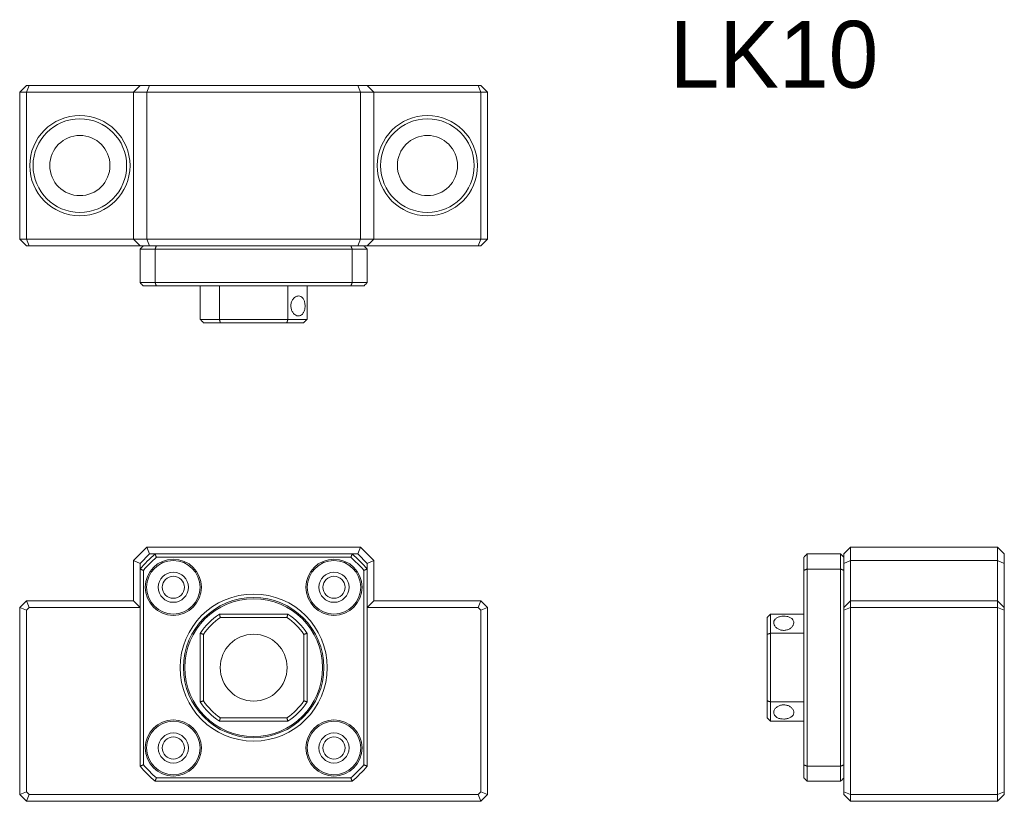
# Model space of a CAD drawing. Header units: millimetres. Extents: x 69 to 216, y 55 to 172.
import ezdxf

# ---------------------------------------------------------------- set-up
doc = ezdxf.new("R2010")
doc.units = ezdxf.units.MM

msp = doc.modelspace()

# ---------------------------------------------------------------- linework, layer by layer
at = {"color": 7, "linetype": 'Continuous', "lineweight": 15}
for p, q in [((68.91, 161.15), (69.91, 162.15)), ((69.91, 161.15), (70.32, 162.15)), ((69.91, 162.15), (70.32, 162.15)), ((70.32, 162.15), (86.91, 162.15)), ((85.91, 161.15), (86.91, 162.15)), ((86.91, 162.15), (88.32, 162.15)), ((88.32, 162.15), (87.91, 161.15)), ((88.32, 162.15), (119.49, 162.15)), ((119.49, 162.15), (120.91, 162.15)), ((119.49, 162.15), (119.91, 161.15)), ((120.91, 162.15), (121.91, 161.15)), ((120.91, 162.15), (137.49, 162.15)), ((137.49, 162.15), (137.91, 161.15)), ((137.49, 162.15), (137.91, 162.15)), ((137.91, 162.15), (138.91, 161.15)), ((69.91, 161.15), (68.91, 161.15)), ((68.91, 139.15), (68.91, 161.15)), ((85.91, 161.15), (69.91, 161.15)), ((69.91, 161.15), (69.91, 139.15)), ((87.91, 161.15), (85.91, 161.15)), ((85.91, 139.15), (85.91, 161.15)), ((119.91, 161.15), (87.91, 161.15)), ((87.91, 161.15), (87.91, 139.15)), ((121.91, 161.15), (119.91, 161.15)), ((119.91, 139.15), (119.91, 161.15)), ((121.91, 161.15), (121.91, 139.15)), ((137.91, 161.15), (121.91, 161.15)), ((138.91, 161.15), (137.91, 161.15)), ((137.91, 139.15), (137.91, 161.15)), ((138.91, 161.15), (138.91, 139.15)), ((68.91, 139.15), (69.91, 139.15)), ((68.91, 139.15), (69.91, 138.15)), ((69.91, 139.15), (85.91, 139.15)), ((70.32, 138.15), (69.91, 139.15)), ((85.91, 139.15), (87.91, 139.15)), ((86.91, 138.15), (85.91, 139.15)), ((87.91, 139.15), (119.91, 139.15)), ((88.32, 138.15), (87.91, 139.15)), ((119.49, 138.15), (119.91, 139.15)), ((119.91, 139.15), (121.91, 139.15)), ((120.91, 138.15), (121.91, 139.15)), ((121.91, 139.15), (137.91, 139.15)), ((137.91, 139.15), (137.49, 138.15)), ((137.91, 139.15), (138.91, 139.15)), ((138.91, 139.15), (137.91, 138.15)), ((70.32, 138.15), (69.91, 138.15)), ((86.91, 138.15), (70.32, 138.15)), ((88.32, 138.15), (86.91, 138.15)), ((89.17, 137.65), (86.91, 137.65)), ((86.91, 132.65), (86.91, 137.65)), ((119.49, 138.15), (88.32, 138.15)), ((118.65, 137.65), (89.17, 137.65)), ((89.17, 137.65), (89.17, 132.65)), ((118.65, 132.65), (118.65, 137.65)), ((120.91, 137.65), (118.65, 137.65)), ((120.91, 138.15), (119.49, 138.15)), ((137.49, 138.15), (120.91, 138.15)), ((120.91, 137.65), (120.91, 132.65)), ((137.91, 138.15), (137.49, 138.15)), ((86.91, 132.65), (89.17, 132.65)), ((89.17, 132.65), (118.65, 132.65)), ((118.65, 132.65), (120.91, 132.65)), ((89.35, 132.15), (87.41, 132.15)), ((118.46, 132.15), (89.35, 132.15)), ((95.91, 127.15), (95.91, 132.15)), ((98.78, 132.15), (98.78, 127.15)), ((109.03, 127.15), (109.03, 132.15)), ((111.91, 132.15), (111.91, 127.15)), ((120.41, 132.15), (118.46, 132.15)), ((95.91, 127.15), (98.78, 127.15)), ((98.78, 127.15), (109.03, 127.15)), ((109.03, 127.15), (111.91, 127.15)), ((98.93, 126.65), (96.41, 126.65)), ((108.88, 126.65), (98.93, 126.65)), ((111.41, 126.65), (108.88, 126.65)), ((85.91, 91.05), (87.91, 93.05)), ((88.32, 92.05), (87.91, 93.05)), ((87.91, 93.05), (119.91, 93.05)), ((119.49, 92.05), (119.91, 93.05)), ((119.91, 93.05), (121.91, 91.05)), ((192.22, 92.05), (193.22, 93.05)), ((193.22, 93.05), (193.22, 91.05)), ((193.22, 93.05), (215.22, 93.05)), ((215.22, 91.05), (215.22, 93.05)), ((216.22, 92.05), (215.22, 93.05)), ((88.32, 92.05), (86.91, 90.64)), ((89.17, 92.05), (88.32, 92.05)), ((89.17, 92.05), (118.65, 92.05)), ((118.46, 91.55), (89.35, 91.55)), ((119.49, 92.05), (118.65, 92.05)), ((120.91, 90.64), (119.49, 92.05)), ((186.22, 89.6), (186.22, 91.55)), ((186.72, 92.05), (186.72, 89.79)), ((186.72, 92.05), (191.72, 92.05)), ((191.72, 89.79), (191.72, 92.05)), ((192.22, 90.64), (192.22, 92.05)), ((216.22, 92.05), (216.22, 90.64)), ((85.91, 85.05), (85.91, 91.05)), ((86.91, 90.64), (85.91, 91.05)), ((86.91, 90.64), (86.91, 89.79)), ((120.91, 90.64), (121.91, 91.05)), ((120.91, 89.79), (120.91, 90.64)), ((121.91, 91.05), (121.91, 85.05)), ((192.22, 90.64), (193.22, 91.05)), ((192.22, 84.05), (192.22, 90.64)), ((215.22, 91.05), (193.22, 91.05)), ((193.22, 91.05), (193.22, 85.05)), ((216.22, 90.64), (215.22, 91.05)), ((215.22, 85.05), (215.22, 91.05)), ((216.22, 90.64), (216.22, 84.05)), ((86.91, 60.31), (86.91, 89.79)), ((87.41, 89.6), (87.41, 60.5)), ((120.41, 60.5), (120.41, 89.6)), ((120.91, 89.79), (120.91, 60.31)), ((186.22, 60.5), (186.22, 89.6)), ((186.72, 89.79), (186.72, 60.31)), ((191.72, 89.79), (186.72, 89.79)), ((191.72, 60.31), (191.72, 89.79)), ((68.91, 84.05), (69.91, 85.05)), ((68.91, 56.05), (68.91, 84.05)), ((68.91, 84.05), (69.91, 83.64)), ((70.32, 84.05), (69.91, 85.05)), ((69.91, 85.05), (85.91, 85.05)), ((70.32, 84.05), (69.91, 83.64)), ((86.91, 84.05), (70.32, 84.05)), ((86.91, 84.05), (85.91, 85.05)), ((120.91, 84.05), (121.91, 85.05)), ((137.49, 84.05), (120.91, 84.05)), ((121.91, 85.05), (137.91, 85.05)), ((137.91, 85.05), (137.49, 84.05)), ((137.91, 83.64), (137.49, 84.05)), ((137.91, 85.05), (138.91, 84.05)), ((138.91, 84.05), (137.91, 83.64)), ((138.91, 84.05), (138.91, 56.05)), ((193.22, 85.05), (192.22, 84.05)), ((193.22, 84.05), (192.22, 83.64)), ((192.22, 83.64), (192.22, 84.05)), ((193.22, 85.05), (193.22, 84.05)), ((193.22, 85.05), (215.22, 85.05)), ((215.22, 84.05), (193.22, 84.05)), ((193.22, 84.05), (193.22, 56.05)), ((215.22, 84.05), (215.22, 85.05)), ((216.22, 84.05), (215.22, 85.05)), ((215.22, 56.05), (215.22, 84.05)), ((216.22, 83.64), (215.22, 84.05)), ((216.22, 84.05), (216.22, 83.64)), ((69.91, 83.64), (69.91, 56.47)), ((98.78, 83.05), (109.03, 83.05)), ((108.88, 82.55), (98.93, 82.55)), ((137.91, 56.47), (137.91, 83.64)), ((180.72, 80.03), (180.72, 82.55)), ((181.22, 83.05), (181.22, 80.18)), ((181.22, 83.05), (186.22, 83.05)), ((192.22, 56.47), (192.22, 83.64)), ((216.22, 83.64), (216.22, 56.47)), ((95.91, 69.93), (95.91, 80.18)), ((96.41, 80.03), (96.41, 70.08)), ((111.41, 70.08), (111.41, 80.03)), ((111.91, 80.18), (111.91, 69.93)), ((180.72, 70.08), (180.72, 80.03)), ((181.22, 80.18), (181.22, 69.93)), ((186.22, 80.18), (181.22, 80.18)), ((180.72, 67.55), (180.72, 70.08)), ((181.22, 69.93), (186.22, 69.93)), ((181.22, 69.93), (181.22, 67.05)), ((109.03, 67.05), (98.78, 67.05)), ((98.93, 67.55), (108.88, 67.55)), ((186.22, 67.05), (181.22, 67.05)), ((186.22, 58.55), (186.22, 60.5)), ((186.72, 60.31), (191.72, 60.31)), ((186.72, 60.31), (186.72, 58.05)), ((191.72, 58.05), (191.72, 60.31)), ((118.65, 58.05), (89.17, 58.05)), ((89.35, 58.55), (118.46, 58.55)), ((191.72, 58.05), (186.72, 58.05)), ((68.91, 56.05), (69.91, 56.47)), ((69.91, 55.05), (68.91, 56.05)), ((69.91, 56.47), (70.32, 56.05)), ((69.91, 55.05), (70.32, 56.05)), ((70.32, 56.05), (137.49, 56.05)), ((137.49, 56.05), (137.91, 56.47)), ((137.91, 55.05), (137.49, 56.05)), ((138.91, 56.05), (137.91, 56.47)), ((138.91, 56.05), (137.91, 55.05)), ((193.22, 56.05), (192.22, 56.47)), ((192.22, 56.05), (192.22, 56.47)), ((193.22, 55.05), (192.22, 56.05)), ((193.22, 56.05), (193.22, 55.05)), ((193.22, 56.05), (215.22, 56.05)), ((216.22, 56.47), (215.22, 56.05)), ((215.22, 55.05), (215.22, 56.05)), ((215.22, 55.05), (216.22, 56.05)), ((216.22, 56.47), (216.22, 56.05)), ((137.91, 55.05), (69.91, 55.05)), ((215.22, 55.05), (193.22, 55.05))]:
    msp.add_line(p, q, dxfattribs=at)
for centre, radius in [((77.91, 150.15), 7.5), ((129.91, 150.15), 7.5), ((77.91, 150.15), 7), ((129.91, 150.15), 7), ((77.91, 150.15), 4.5), ((129.91, 150.15), 4.5), ((91.89, 87.07), 4.2), ((91.89, 87.07), 4), ((115.93, 87.07), 4.2), ((115.93, 87.07), 4), ((91.89, 87.07), 2.25), ((91.89, 87.07), 1.65), ((115.93, 87.07), 2.25), ((115.93, 87.07), 1.65), ((103.91, 75.05), 11), ((103.91, 75.05), 10.5), ((103.91, 75.05), 10.3), ((103.91, 75.05), 5), ((91.89, 63.03), 4.2), ((91.89, 63.03), 4), ((115.93, 63.03), 4.2), ((115.93, 63.03), 4), ((91.89, 63.03), 2.25), ((115.93, 63.03), 2.25), ((91.89, 63.03), 1.65), ((115.93, 63.03), 1.65)]:
    msp.add_circle(centre, radius, dxfattribs=at)
for radius, start, end in [(22.5, 130.9261, 139.0739), (22, 131.4096, 138.5904), (22, 41.4096, 48.5904), (22.5, 40.9261, 49.0739), (9.5, 122.6369, 147.3631), (9, 123.5573, 146.4427), (9, 33.5573, 56.4427), (9.5, 32.6369, 57.3631), (9.5, 212.6369, 237.3631), (9, 213.5573, 236.4427), (9, 303.5573, 326.4427), (9.5, 302.6369, 327.3631), (22, 221.4096, 228.5904), (22, 311.4096, 318.5904), (22.5, 220.9261, 229.0739), (22.5, 310.9261, 319.0739)]:
    msp.add_arc((103.91, 75.05), radius, start, end, dxfattribs=at)
for points in [[(87.41, 138.15), (86.91, 137.65)], [(89.17, 137.65), (89.35, 138.15)], [(118.65, 137.65), (118.46, 138.15)], [(120.91, 137.65), (120.41, 138.15)], [(87.41, 132.15), (86.91, 132.65)], [(89.35, 132.15), (89.17, 132.65)], [(118.46, 132.15), (118.65, 132.65)], [(120.91, 132.65), (120.41, 132.15)], [(95.91, 127.15), (96.41, 126.65)], [(98.78, 127.15), (98.93, 126.65)], [(109.03, 127.15), (108.88, 126.65)], [(111.41, 126.65), (111.91, 127.15)], [(89.35, 91.55), (89.17, 92.05)], [(118.46, 91.55), (118.65, 92.05)], [(186.22, 91.55), (186.72, 92.05)], [(191.72, 92.05), (192.22, 91.55)], [(87.41, 89.6), (86.91, 89.79)], [(120.91, 89.79), (120.41, 89.6)], [(186.72, 89.79), (186.22, 89.6)], [(191.72, 89.79), (192.22, 89.6)], [(98.78, 83.05), (98.93, 82.55)], [(109.03, 83.05), (108.88, 82.55)], [(181.22, 83.05), (180.72, 82.55)], [(95.91, 80.18), (96.41, 80.03)], [(111.41, 80.03), (111.91, 80.18)], [(180.72, 80.03), (181.22, 80.18)], [(95.91, 69.93), (96.41, 70.08)], [(111.41, 70.08), (111.91, 69.93)], [(180.72, 70.08), (181.22, 69.93)], [(98.93, 67.55), (98.78, 67.05)], [(108.88, 67.55), (109.03, 67.05)], [(180.72, 67.55), (181.22, 67.05)], [(87.41, 60.5), (86.91, 60.31)], [(120.91, 60.31), (120.41, 60.5)], [(186.72, 60.31), (186.22, 60.5)], [(191.72, 60.31), (192.22, 60.5)], [(89.17, 58.05), (89.35, 58.55)], [(118.65, 58.05), (118.46, 58.55)], [(186.72, 58.05), (186.22, 58.55)], [(192.22, 58.55), (191.72, 58.05)]]:
    msp.add_open_spline(points, degree=1, dxfattribs=at)
for points, knots in [([(110.62, 130.65), (110.74, 130.63), (110.97, 130.6), (111.26, 130.35), (111.48, 129.97), (111.59, 129.49), (111.61, 128.98), (111.53, 128.49), (111.35, 128.08), (111.09, 127.78), (110.75, 127.63), (110.39, 127.66), (110.04, 127.85), (109.73, 128.18), (109.53, 128.63), (109.46, 129.13), (109.52, 129.64), (109.72, 130.09), (110.01, 130.43), (110.33, 130.62), (110.54, 130.64), (110.62, 130.65)], [0, 0, 0, 0, 0.053236, 0.106457, 0.160085, 0.214002, 0.267469, 0.320448, 0.373661, 0.427464, 0.481297, 0.534561, 0.587544, 0.640955, 0.694854, 0.748541, 0.801631, 0.854676, 0.908292, 0.962211, 1, 1, 1, 1]), ([(184.72, 81.77), (184.7, 81.65), (184.67, 81.41), (184.41, 81.07), (184.04, 80.8), (183.56, 80.63), (183.05, 80.61), (182.56, 80.72), (182.15, 80.96), (181.85, 81.28), (181.7, 81.64), (181.73, 82), (181.92, 82.32), (182.25, 82.56), (182.7, 82.71), (183.2, 82.76), (183.71, 82.72), (184.16, 82.57), (184.5, 82.34), (184.69, 82.05), (184.71, 81.85), (184.72, 81.77)], [0, 0, 0, 0, 0.053236, 0.106457, 0.160085, 0.214002, 0.267469, 0.320448, 0.373661, 0.427464, 0.481297, 0.534561, 0.587544, 0.640955, 0.694854, 0.748541, 0.801631, 0.854676, 0.908292, 0.962211, 1, 1, 1, 1]), ([(181.72, 68.34), (181.74, 68.46), (181.77, 68.7), (182.02, 69.04), (182.4, 69.31), (182.87, 69.47), (183.39, 69.5), (183.87, 69.38), (184.29, 69.15), (184.59, 68.83), (184.74, 68.46), (184.71, 68.1), (184.52, 67.79), (184.18, 67.55), (183.74, 67.4), (183.23, 67.34), (182.73, 67.39), (182.28, 67.53), (181.94, 67.77), (181.75, 68.05), (181.73, 68.25), (181.72, 68.34)], [0, 0, 0, 0, 0.053236, 0.106457, 0.160085, 0.214002, 0.267469, 0.320447, 0.373661, 0.427464, 0.481297, 0.534561, 0.587544, 0.640954, 0.694854, 0.748541, 0.801631, 0.854676, 0.908292, 0.962211, 1, 1, 1, 1])]:
    msp.add_open_spline(points, degree=3, knots=knots, dxfattribs=at)

# ---------------------------------------------------------------- texts
at = {"insert": (166.14, 171.8), "char_height": 10, "width": 48.5382, "attachment_point": 1}
msp.add_mtext('LK10', dxfattribs=at)

doc.saveas('drawing.dxf')
